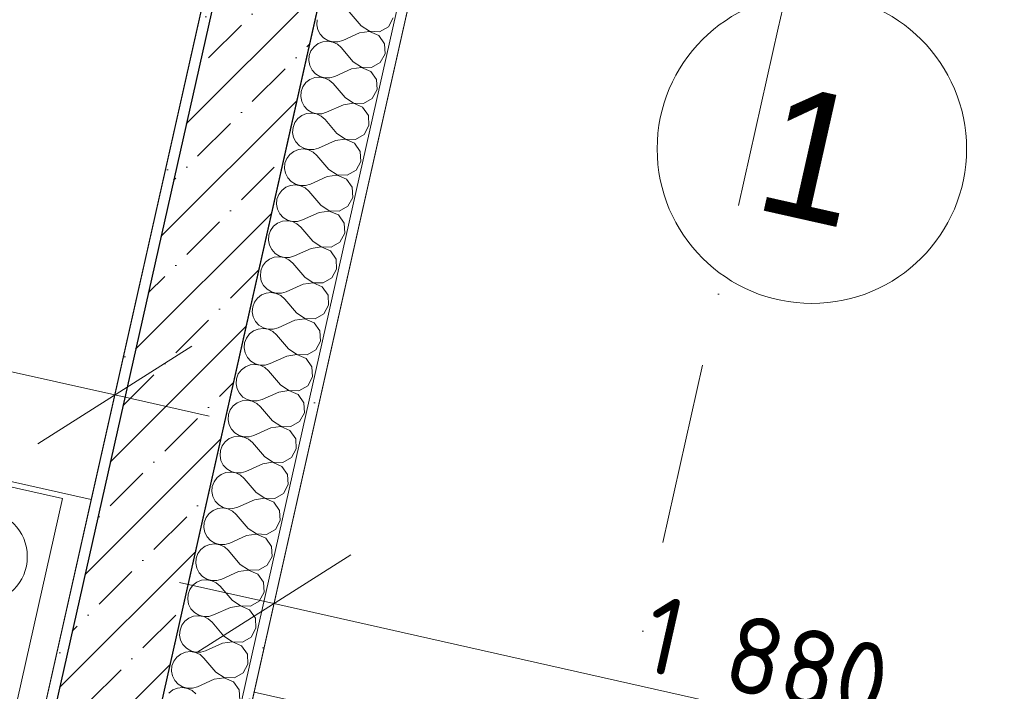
# Model space of a CAD drawing. Header units: millimetres. Extents: x -7145539 to 8272368, y 6117771 to 6337028.
# Tile 201 of 213: x -6866943 to -6865034, y 6148576 to 6149879. Entities that reach past the tile are written whole.
import ezdxf
from ezdxf.enums import TextEntityAlignment as Align

# ---------------------------------------------------------------- set-up
doc = ezdxf.new("R2010")
doc.units = ezdxf.units.MM
doc.header["$MEASUREMENT"] = 0
doc.linetypes.add('Штрихпунктирная', pattern=[670.277762, 352.777767, -176.388884, 0, -141.111112])
for name, color, linetype in [('S - квартира_помещение.АР', 7, 'Continuous'), ('S - МОП.АР', 7, 'Continuous'), ('АР-Мебель_Сантехника.АР', 7, 'Continuous'), ('АР-Стены_внутренние_пилоны.АР', 7, 'Continuous'), ('АР-Чертеж-Оси_Осевые размеры.АР', 7, 'Continuous'), ('АР-Чертеж-Размеры.АР', 7, 'Continuous')]:
    doc.layers.add(name, color=color, linetype=linetype)
for name, color, linetype, lineweight in [('АР-Мебель_Сантехника.АР_Ном._пера__101', 252, 'Continuous', 0), ('АР-Стены_внутренние_пилоны.АР_Ном._пера__1', 7, 'Continuous', 15), ('АР-Чертеж-Оси_Осевые размеры.АР_Ном._пера__120', 7, 'Continuous', 0), ('АР-Чертеж-Размеры.АР_Ном._пера__1', 7, 'Continuous', 0), ('Паспорта Зон Archicad_Ном._пера__1', 7, 'Continuous', 0)]:
    doc.layers.add(name, color=color, linetype=linetype, lineweight=lineweight)
doc.styles.add('РЎР“Р•РќР•Р\xa0Р\x98Р\xa0_РЎРўР\x98Р›Р¬_1', font='txt')
doc.styles.add('РЎР“Р•РќР•Р\xa0Р\x98Р\xa0_РЎРўР\x98Р›Р¬_2', font='GOTHIC.TTF')
doc.styles.add('РЎР“Р•РќР•Р\xa0Р\x98Р\xa0_РЎРўР\x98Р›Р¬_6', font='GOST_Common.ttf')
doc.dimstyles.new('СГЕНЕРИР_СТИЛЬ__5', dxfattribs={"dimtxt": 150, "dimasz": 237.5, "dimexe": 0.18, "dimexo": 0.0625, "dimgap": 0, "dimtad": 1, "dimdec": 0, "dimzin": 0, "dimdsep": 46, "dimtxsty": 'РЎР“Р•РќР•Р\xa0Р\x98Р\xa0_РЎРўР\x98Р›Р¬_6', "dimblk": 'ARROWHEAD_6', "dimblk1": 'ARROWHEAD_6', "dimblk2": 'ARROWHEAD_6', "dimcen": 0.09, "dimse1": 1, "dimse2": 1, "dimclrd": 7, "dimclre": 7, "dimclrt": 7, "dimazin": 0, "dimtfac": 1, "dimtdec": 4, "dimtmove": 0, "dimatfit": 3, "dimfxl": 1, "dimtolj": 1, "dimtzin": 0, "dimarcsym": 0})
pattern_1 = [(45, (-6256761.35, 6563027.8), (-111.369318, 111.369318), [0, -105, 0, -157.5]), (110, (-6256411.35, 6563027.8), (148.001588, 53.868173), [0, -77, 0, -133])]

# ---------------------------------------------------------------- blocks, each defined once
blk = doc.blocks.new('Лестница_1_62_1', base_point=(-6865407.2, 6149628.6))
at = {"layer": 'Паспорта Зон Archicad_Ном._пера__1', "color": 7, "linetype": 'Continuous', "lineweight": 0}
blk.add_circle((-6865407.2, 6149628.6), 300, dxfattribs=at)
at = {"layer": 'Паспорта Зон Archicad_Ном._пера__1', "color": 7, "lineweight": 0, "style": 'РЎР“Р•РќР•Р\xa0Р\x98Р\xa0_РЎРўР\x98Р›Р¬_1'}
blk.add_attdef('ROOM_NUMBER', text='', height=250, rotation=347.3411, dxfattribs=at).set_placement((-6865407.2, 6149615.8), align=Align.MIDDLE_CENTER)
blk = doc.blocks.new('Стена_213_1', base_point=(-6866372.1, 6150326.4))
at = {"layer": 'АР-Стены_внутренние_пилоны.АР', "linetype": 'Continuous', "lineweight": 0, "true_color": 0x000000}
h = blk.add_hatch(dxfattribs=at)
h.set_pattern_fill('ШТУКАТУРКА__ГИПС_01_0001', color=18, style=0, pattern_type=2)
h.set_pattern_definition(pattern_1)
h.paths.add_polyline_path([(-6866493.6, 6150333.2), (-6866939.6, 6148347.4), (-6866916.1, 6148360.8), (-6866474.1, 6150328.8)])
h = blk.add_hatch(dxfattribs=at)
h.set_pattern_fill('ЖЕЛЕЗОБЕТОН__PROJECT__0001', color=18, style=0, pattern_type=2)
h.set_pattern_definition([(45, (-6256761.35, 6562677.8), (-84.852814, 84.852814), []), (45, (-6256803.77, 6562720.22), (-84.852814, 84.852814), [90, -30, 0, -30])])
h.paths.add_polyline_path([(-6866474.1, 6150328.8), (-6866876.3, 6148538.2), (-6866681.1, 6148494.3), (-6866279, 6150285)])
at = {"layer": 'АР-Стены_внутренние_пилоны.АР_Ном._пера__1', "color": 7, "linetype": 'Continuous', "lineweight": 30}
blk.add_line((-6866474.1, 6150328.8), (-6866876.3, 6148538.2), dxfattribs=at)
at = {"layer": 'АР-Стены_внутренние_пилоны.АР_Ном._пера__1', "color": 7, "linetype": 'Continuous', "lineweight": 0, "flags": 128}
blk.add_lwpolyline([(-6866493.6, 6150333.2), (-6866939.6, 6148347.4)], dxfattribs=at)
at = {"layer": 'АР-Стены_внутренние_пилоны.АР_Ном._пера__1', "color": 7, "linetype": 'Continuous', "lineweight": 30, "flags": 128}
blk.add_lwpolyline([(-6866681.1, 6148494.3), (-6866279, 6150285)], dxfattribs=at)
blk = doc.blocks.new('Стандартный Маркер Сетки[134]_1', base_point=(-6865253.2, 6150838.4))
at = {"layer": 'АР-Чертеж-Оси_Осевые размеры.АР_Ном._пера__120', "color": 7, "linetype": 'Штрихпунктирная', "lineweight": 0}
for q in [(-6865253.2, 6150838.4), (-6870034.9, 6129548.3)]:
    blk.add_line((-6865472.3, 6149862.7), q, dxfattribs=at)
at = {"layer": 'АР-Чертеж-Оси_Осевые размеры.АР_Ном._пера__120', "color": 7, "lineweight": 0, "style": 'РЎР“Р•РќР•Р\xa0Р\x98Р\xa0_РЎРўР\x98Р›Р¬_2'}
blk.add_attdef('AC_MarkerText_1', text='', height=350, rotation=347.3417, dxfattribs=at).set_placement((-6870293.6, 6128265.8), align=Align.TOP_CENTER)
blk = doc.blocks.new('Плита Электрическая 23[141]_1', base_point=(-6867521.7, 6148493.8))
at = {"layer": 'АР-Мебель_Сантехника.АР_Ном._пера__101', "color": 252, "linetype": 'Continuous', "lineweight": 0, "flags": 128}
for points in [[(-6867521.7, 6148493.8), (-6867390.2, 6149079.2), (-6866804.8, 6148947.8), (-6866936.3, 6148362.4)], [(-6867521.7, 6148493.8), (-6867390.2, 6149079.2), (-6866804.8, 6148947.8), (-6866936.3, 6148362.4)], [(-6867465.9, 6148491.5), (-6867338.8, 6149057.4), (-6866860.7, 6148950.1), (-6866987.8, 6148384.2)]]:
    blk.add_lwpolyline(points, close=True, dxfattribs=at)
at = {"layer": 'АР-Мебель_Сантехника.АР_Ном._пера__101', "color": 252, "linetype": 'Continuous', "lineweight": 0}
for centre, radius in [((-6867237, 6148906.8), 72.5), ((-6867018.7, 6148836.9), 90), ((-6867286.6, 6148618.9), 105), ((-6867066.7, 6148535.6), 72.5)]:
    blk.add_circle(centre, radius, dxfattribs=at)
blk = doc.blocks.new('Стандартный Маркер Сетки[189]_1', base_point=(-6865253.2, 6150838.4))
at = {"layer": 'АР-Чертеж-Оси_Осевые размеры.АР_Ном._пера__120', "color": 7, "linetype": 'Штрихпунктирная', "lineweight": 0}
for q in [(-6865253.2, 6150838.4), (-6870034.9, 6129548.3)]:
    blk.add_line((-6865472.3, 6149862.7), q, dxfattribs=at)
at = {"layer": 'АР-Чертеж-Оси_Осевые размеры.АР_Ном._пера__120', "color": 7, "lineweight": 0, "style": 'РЎР“Р•РќР•Р\xa0Р\x98Р\xa0_РЎРўР\x98Р›Р¬_2'}
blk.add_attdef('AC_MarkerText_1', text='', height=350, rotation=347.3417, dxfattribs=at).set_placement((-6870293.6, 6128265.8), align=Align.TOP_CENTER)
blk = doc.blocks.new('*D1154', base_point=(-6256761.3, 6562677.8))
at = {"layer": 'АР-Чертеж-Размеры.АР_Ном._пера__1', "color": 7, "linetype": 'Continuous', "lineweight": 0, "transparency": 16777216}
for p, q in [((-6869835.7, 6149601.5), (-6869733, 6150058.9)), ((-6869635, 6149924.8), (-6869933.7, 6149735.6)), ((-6869967.3, 6149871.3), (-6869784.3, 6149830.2)), ((-6869784.3, 6149830.2), (-6866759.2, 6149150.8)), ((-6866810.6, 6148922.1), (-6866707.9, 6149379.4)), ((-6866908.6, 6149056.2), (-6866609.9, 6149245.3)), ((-6866759.2, 6149150.8), (-6866576.3, 6149109.7))]:
    blk.add_line(p, q, dxfattribs=at)
at = {"layer": 'АР-Чертеж-Размеры.АР_Ном._пера__1', "color": 7, "lineweight": 0, "transparency": 16777216, "insert": (-6868483.1, 6149568.7), "char_height": 150, "attachment_point": 7, "rotation": 347.3417, "style": 'РЎР“Р•РќР•Р\xa0Р\x98Р\xa0_РЎРўР\x98Р›Р¬_6'}
blk.add_mtext('\\A1;{\\pql;\\fGOST Common|b0|i0|c204|p0;\\W1.000000;3\xa0100}', dxfattribs=at)
blk = doc.blocks.new('ARROWHEAD_6')
at = {"color": 0, "linetype": 'Continuous', "lineweight": 0}
for p, q in [((-0.5, -0.5), (0.5, 0.5)), ((0, 0), (-1, 0))]:
    blk.add_line(p, q, dxfattribs=at)
blk = doc.blocks.new('*D1186', base_point=(-6256761.3, 6562677.8))
at = {"layer": 'АР-Чертеж-Размеры.АР_Ном._пера__1', "color": 7, "linetype": 'Continuous', "lineweight": 0, "transparency": 16777216}
for p, q in [((-6866399.1, 6148974.5), (-6866501.8, 6148517.1)), ((-6866301.1, 6148840.4), (-6866599.8, 6148651.2)), ((-6866450.4, 6148745.8), (-6866633.4, 6148786.9)), ((-6864616.1, 6148333.8), (-6866450.4, 6148745.8)), ((-6864564.7, 6148562.5), (-6864667.4, 6148105.1)), ((-6864765.4, 6148239.2), (-6864466.7, 6148428.4)), ((-6861981.7, 6147742.1), (-6864616.1, 6148333.8))]:
    blk.add_line(p, q, dxfattribs=at)
at = {"layer": 'АР-Чертеж-Размеры.АР_Ном._пера__1', "color": 7, "lineweight": 0, "transparency": 16777216, "insert": (-6865744.5, 6148618), "char_height": 150, "attachment_point": 7, "rotation": 347.3411, "style": 'РЎР“Р•РќР•Р\xa0Р\x98Р\xa0_РЎРўР\x98Р›Р¬_6'}
blk.add_mtext('\\A1;{\\pql;\\fGOST Common|b0|i0|c204|p0;\\W1.000000;1\xa0880}', dxfattribs=at)
blk = doc.blocks.new('*X1327', base_point=(-6256761.3, 6562677.8))
at = {"layer": 'АР-Стены_внутренние_пилоны.АР_Ном._пера__1', "color": 7, "linetype": 'Continuous', "lineweight": 0}
for p, q in [((-6866281.2, 6149867.5), (-6866304.4, 6149894.7)), ((-6866366.4, 6149879.3), (-6866367.2, 6149869.5)), ((-6866228.5, 6149865.7), (-6866219.2, 6149882.9)), ((-6866367.2, 6149869.5), (-6866365.3, 6149859.8)), ((-6866365.3, 6149859.8), (-6866360.8, 6149851)), ((-6866284.3, 6149853.6), (-6866316.9, 6149838.9)), ((-6866265, 6149856.4), (-6866284.3, 6149853.6)), ((-6866281.2, 6149867.5), (-6866265, 6149856.7)), ((-6866265, 6149856.7), (-6866245.4, 6149856)), ((-6866247.1, 6149848.7), (-6866265, 6149856.4)), ((-6866245.4, 6149856), (-6866228.5, 6149865.7)), ((-6866355.8, 6149836.5), (-6866364.9, 6149832.8)), ((-6866360.8, 6149851), (-6866354.1, 6149843.8)), ((-6866346, 6149837.5), (-6866355.8, 6149836.5)), ((-6866354.1, 6149843.8), (-6866345.7, 6149838.7)), ((-6866336.3, 6149835.8), (-6866346, 6149837.5)), ((-6866345.7, 6149838.7), (-6866336.2, 6149836.1)), ((-6866327.4, 6149831.5), (-6866336.3, 6149835.8)), ((-6866336.2, 6149836.1), (-6866326.4, 6149836.2)), ((-6866326.4, 6149836.2), (-6866316.9, 6149838.9)), ((-6866235.9, 6149832.7), (-6866247.1, 6149848.7)), ((-6866378.6, 6149818.8), (-6866382, 6149809.6)), ((-6866372.7, 6149826.8), (-6866378.6, 6149818.8)), ((-6866364.9, 6149832.8), (-6866372.7, 6149826.8)), ((-6866320, 6149825), (-6866327.4, 6149831.5)), ((-6866296.9, 6149797.8), (-6866320, 6149825)), ((-6866234.8, 6149813.2), (-6866235.9, 6149832.7)), ((-6866382, 6149809.6), (-6866382.9, 6149799.8)), ((-6866382.9, 6149799.8), (-6866381, 6149790.1)), ((-6866296.9, 6149797.8), (-6866280.6, 6149787)), ((-6866261.1, 6149786.3), (-6866244.2, 6149796)), ((-6866244.2, 6149796), (-6866234.8, 6149813.2)), ((-6866381, 6149790.1), (-6866376.5, 6149781.4)), ((-6866376.5, 6149781.4), (-6866369.8, 6149774.1)), ((-6866300, 6149783.9), (-6866332.6, 6149769.2)), ((-6866280.7, 6149786.7), (-6866300, 6149783.9)), ((-6866262.8, 6149779), (-6866280.7, 6149786.7)), ((-6866280.6, 6149787), (-6866261.1, 6149786.3)), ((-6866251.6, 6149763), (-6866262.8, 6149779)), ((-6866380.6, 6149763.1), (-6866388.4, 6149757.1)), ((-6866371.4, 6149766.8), (-6866380.6, 6149763.1)), ((-6866361.6, 6149767.8), (-6866371.4, 6149766.8)), ((-6866369.8, 6149774.1), (-6866361.4, 6149769)), ((-6866351.9, 6149766.1), (-6866361.6, 6149767.8)), ((-6866361.4, 6149769), (-6866351.9, 6149766.4)), ((-6866351.9, 6149766.4), (-6866342, 6149766.5)), ((-6866343.1, 6149761.8), (-6866351.9, 6149766.1)), ((-6866335.7, 6149755.3), (-6866343.1, 6149761.8)), ((-6866342, 6149766.5), (-6866332.6, 6149769.2)), ((-6866250.5, 6149743.5), (-6866251.6, 6149763)), ((-6866397.7, 6149739.9), (-6866398.5, 6149730.1)), ((-6866394.2, 6149749.2), (-6866397.7, 6149739.9)), ((-6866388.4, 6149757.1), (-6866394.2, 6149749.2)), ((-6866312.5, 6149728.1), (-6866335.7, 6149755.3)), ((-6866259.8, 6149726.3), (-6866250.5, 6149743.5)), ((-6866398.5, 6149730.1), (-6866396.6, 6149720.4)), ((-6866396.6, 6149720.4), (-6866392.1, 6149711.7)), ((-6866312.5, 6149728.1), (-6866296.3, 6149717.3)), ((-6866276.8, 6149716.6), (-6866259.8, 6149726.3)), ((-6866392.1, 6149711.7), (-6866385.4, 6149704.4)), ((-6866385.4, 6149704.4), (-6866377, 6149699.3)), ((-6866315.6, 6149714.2), (-6866348.2, 6149699.5)), ((-6866296.3, 6149717), (-6866315.6, 6149714.2)), ((-6866296.3, 6149717.3), (-6866276.8, 6149716.6)), ((-6866278.4, 6149709.3), (-6866296.3, 6149717)), ((-6866267.2, 6149693.3), (-6866278.4, 6149709.3)), ((-6866404, 6149687.4), (-6866409.9, 6149679.5)), ((-6866396.2, 6149693.4), (-6866404, 6149687.4)), ((-6866387.1, 6149697.1), (-6866396.2, 6149693.4)), ((-6866377.3, 6149698.1), (-6866387.1, 6149697.1)), ((-6866367.6, 6149696.4), (-6866377.3, 6149698.1)), ((-6866377, 6149699.3), (-6866367.5, 6149696.7)), ((-6866358.7, 6149692.1), (-6866367.6, 6149696.4)), ((-6866367.5, 6149696.7), (-6866357.7, 6149696.8)), ((-6866351.3, 6149685.6), (-6866358.7, 6149692.1)), ((-6866357.7, 6149696.8), (-6866348.2, 6149699.5)), ((-6866328.2, 6149658.4), (-6866351.3, 6149685.6)), ((-6866266.1, 6149673.8), (-6866267.2, 6149693.3)), ((-6866413.4, 6149670.2), (-6866414.2, 6149660.4)), ((-6866409.9, 6149679.5), (-6866413.4, 6149670.2)), ((-6866275.5, 6149656.6), (-6866266.1, 6149673.8)), ((-6866414.2, 6149660.4), (-6866412.3, 6149650.8)), ((-6866412.3, 6149650.8), (-6866407.8, 6149642)), ((-6866331.3, 6149644.5), (-6866363.9, 6149629.8)), ((-6866312, 6149647.3), (-6866331.3, 6149644.5)), ((-6866328.2, 6149658.4), (-6866311.9, 6149647.6)), ((-6866294.1, 6149639.6), (-6866312, 6149647.3)), ((-6866311.9, 6149647.6), (-6866292.4, 6149646.9)), ((-6866292.4, 6149646.9), (-6866275.5, 6149656.6)), ((-6866411.9, 6149623.7), (-6866419.7, 6149617.7)), ((-6866402.7, 6149627.4), (-6866411.9, 6149623.7)), ((-6866407.8, 6149642), (-6866401.1, 6149634.7)), ((-6866392.9, 6149628.4), (-6866402.7, 6149627.4)), ((-6866401.1, 6149634.7), (-6866392.7, 6149629.6)), ((-6866383.2, 6149626.7), (-6866392.9, 6149628.4)), ((-6866392.7, 6149629.6), (-6866383.2, 6149627)), ((-6866383.2, 6149627), (-6866373.3, 6149627.1)), ((-6866374.4, 6149622.4), (-6866383.2, 6149626.7)), ((-6866373.3, 6149627.1), (-6866363.9, 6149629.8)), ((-6866282.9, 6149623.6), (-6866294.1, 6149639.6)), ((-6866425.5, 6149609.8), (-6866429, 6149600.5)), ((-6866419.7, 6149617.7), (-6866425.5, 6149609.8)), ((-6866367, 6149615.9), (-6866374.4, 6149622.4)), ((-6866343.8, 6149588.7), (-6866367, 6149615.9)), ((-6866281.8, 6149604.1), (-6866282.9, 6149623.6)), ((-6866429, 6149600.5), (-6866429.8, 6149590.7)), ((-6866429.8, 6149590.7), (-6866427.9, 6149581.1)), ((-6866343.8, 6149588.7), (-6866327.6, 6149577.9)), ((-6866308.1, 6149577.2), (-6866291.1, 6149586.9)), ((-6866291.1, 6149586.9), (-6866281.8, 6149604.1)), ((-6866427.9, 6149581.1), (-6866423.4, 6149572.3)), ((-6866423.4, 6149572.3), (-6866416.7, 6149565.1)), ((-6866346.9, 6149574.8), (-6866379.5, 6149560.1)), ((-6866327.6, 6149577.6), (-6866346.9, 6149574.8)), ((-6866327.6, 6149577.9), (-6866308.1, 6149577.2)), ((-6866309.7, 6149569.9), (-6866327.6, 6149577.6)), ((-6866298.5, 6149553.9), (-6866309.7, 6149569.9)), ((-6866435.3, 6149548), (-6866441.2, 6149540.1)), ((-6866427.5, 6149554), (-6866435.3, 6149548)), ((-6866418.4, 6149557.7), (-6866427.5, 6149554)), ((-6866408.6, 6149558.7), (-6866418.4, 6149557.7)), ((-6866416.7, 6149565.1), (-6866408.3, 6149559.9)), ((-6866398.9, 6149557), (-6866408.6, 6149558.7)), ((-6866408.3, 6149559.9), (-6866398.8, 6149557.3)), ((-6866390, 6149552.8), (-6866398.9, 6149557)), ((-6866398.8, 6149557.3), (-6866389, 6149557.4)), ((-6866382.6, 6149546.2), (-6866390, 6149552.8)), ((-6866389, 6149557.4), (-6866379.5, 6149560.1)), ((-6866297.5, 6149534.4), (-6866298.5, 6149553.9)), ((-6866444.7, 6149530.9), (-6866445.5, 6149521)), ((-6866441.2, 6149540.1), (-6866444.7, 6149530.9)), ((-6866359.5, 6149519), (-6866382.6, 6149546.2)), ((-6866306.8, 6149517.2), (-6866297.5, 6149534.4)), ((-6866445.5, 6149521), (-6866443.6, 6149511.4)), ((-6866443.6, 6149511.4), (-6866439.1, 6149502.6)), ((-6866359.5, 6149519), (-6866343.2, 6149508.2)), ((-6866323.7, 6149507.6), (-6866306.8, 6149517.2)), ((-6866439.1, 6149502.6), (-6866432.4, 6149495.4)), ((-6866432.4, 6149495.4), (-6866424, 6149490.2)), ((-6866424, 6149490.2), (-6866414.5, 6149487.6)), ((-6866404.6, 6149487.7), (-6866395.2, 6149490.5)), ((-6866362.6, 6149505.1), (-6866395.2, 6149490.5)), ((-6866343.3, 6149507.9), (-6866362.6, 6149505.1)), ((-6866325.4, 6149500.2), (-6866343.3, 6149507.9)), ((-6866343.2, 6149508.2), (-6866323.7, 6149507.6)), ((-6866314.2, 6149484.2), (-6866325.4, 6149500.2)), ((-6866451, 6149478.3), (-6866456.8, 6149470.4)), ((-6866443.2, 6149484.3), (-6866451, 6149478.3)), ((-6866434.1, 6149488), (-6866443.2, 6149484.3)), ((-6866424.3, 6149489), (-6866434.1, 6149488)), ((-6866414.5, 6149487.3), (-6866424.3, 6149489)), ((-6866414.5, 6149487.6), (-6866404.6, 6149487.7)), ((-6866405.7, 6149483.1), (-6866414.5, 6149487.3)), ((-6866398.3, 6149476.5), (-6866405.7, 6149483.1)), ((-6866375.1, 6149449.3), (-6866398.3, 6149476.5)), ((-6866313.1, 6149464.7), (-6866314.2, 6149484.2)), ((-6866460.3, 6149461.2), (-6866461.1, 6149451.3)), ((-6866456.8, 6149470.4), (-6866460.3, 6149461.2)), ((-6866322.4, 6149447.6), (-6866313.1, 6149464.7)), ((-6866461.1, 6149451.3), (-6866459.2, 6149441.7)), ((-6866459.2, 6149441.7), (-6866454.8, 6149432.9)), ((-6866454.8, 6149432.9), (-6866448.1, 6149425.7)), ((-6866378.2, 6149435.4), (-6866410.8, 6149420.8)), ((-6866358.9, 6149438.2), (-6866378.2, 6149435.4)), ((-6866375.1, 6149449.3), (-6866358.9, 6149438.5)), ((-6866358.9, 6149438.5), (-6866339.4, 6149437.9)), ((-6866341, 6149430.5), (-6866358.9, 6149438.2)), ((-6866339.4, 6149437.9), (-6866322.4, 6149447.6)), ((-6866458.9, 6149414.6), (-6866466.6, 6149408.6)), ((-6866449.7, 6149418.3), (-6866458.9, 6149414.6)), ((-6866439.9, 6149419.3), (-6866449.7, 6149418.3)), ((-6866448.1, 6149425.7), (-6866439.6, 6149420.5)), ((-6866430.2, 6149417.6), (-6866439.9, 6149419.3)), ((-6866439.6, 6149420.5), (-6866430.1, 6149417.9)), ((-6866421.3, 6149413.4), (-6866430.2, 6149417.6)), ((-6866430.1, 6149417.9), (-6866420.3, 6149418)), ((-6866420.3, 6149418), (-6866410.8, 6149420.8)), ((-6866329.8, 6149414.5), (-6866341, 6149430.5)), ((-6866328.8, 6149395), (-6866329.8, 6149414.5)), ((-6866472.5, 6149400.7), (-6866476, 6149391.5)), ((-6866466.6, 6149408.6), (-6866472.5, 6149400.7)), ((-6866414, 6149406.8), (-6866421.3, 6149413.4)), ((-6866390.8, 6149379.7), (-6866414, 6149406.8)), ((-6866338.1, 6149377.9), (-6866328.8, 6149395)), ((-6866476, 6149391.5), (-6866476.8, 6149381.6)), ((-6866476.8, 6149381.6), (-6866474.9, 6149372)), ((-6866390.8, 6149379.7), (-6866374.5, 6149368.8)), ((-6866355, 6149368.2), (-6866338.1, 6149377.9)), ((-6866474.9, 6149372), (-6866470.4, 6149363.2)), ((-6866470.4, 6149363.2), (-6866463.7, 6149356)), ((-6866393.9, 6149365.7), (-6866426.5, 6149351.1)), ((-6866374.6, 6149368.6), (-6866393.9, 6149365.7)), ((-6866356.7, 6149360.8), (-6866374.6, 6149368.6)), ((-6866374.5, 6149368.8), (-6866355, 6149368.2)), ((-6866345.5, 6149344.8), (-6866356.7, 6149360.8)), ((-6866482.3, 6149338.9), (-6866488.2, 6149331)), ((-6866474.5, 6149345), (-6866482.3, 6149338.9)), ((-6866465.4, 6149348.6), (-6866474.5, 6149345)), ((-6866455.6, 6149349.6), (-6866465.4, 6149348.6)), ((-6866463.7, 6149356), (-6866455.3, 6149350.9)), ((-6866445.9, 6149348), (-6866455.6, 6149349.6)), ((-6866455.3, 6149350.9), (-6866445.8, 6149348.2)), ((-6866437, 6149343.7), (-6866445.9, 6149348)), ((-6866445.8, 6149348.2), (-6866435.9, 6149348.3)), ((-6866429.6, 6149337.1), (-6866437, 6149343.7)), ((-6866435.9, 6149348.3), (-6866426.5, 6149351.1)), ((-6866344.4, 6149325.3), (-6866345.5, 6149344.8)), ((-6866491.6, 6149321.8), (-6866492.4, 6149312)), ((-6866488.2, 6149331), (-6866491.6, 6149321.8)), ((-6866406.4, 6149310), (-6866429.6, 6149337.1)), ((-6866353.7, 6149308.2), (-6866344.4, 6149325.3)), ((-6866492.4, 6149312), (-6866490.5, 6149302.3)), ((-6866490.5, 6149302.3), (-6866486.1, 6149293.5)), ((-6866406.4, 6149310), (-6866390.2, 6149299.1)), ((-6866390.2, 6149299.1), (-6866370.7, 6149298.5)), ((-6866370.7, 6149298.5), (-6866353.7, 6149308.2)), ((-6866486.1, 6149293.5), (-6866479.4, 6149286.3)), ((-6866471.2, 6149280), (-6866481, 6149278.9)), ((-6866479.4, 6149286.3), (-6866470.9, 6149281.2)), ((-6866461.5, 6149278.3), (-6866471.2, 6149280)), ((-6866470.9, 6149281.2), (-6866461.4, 6149278.5)), ((-6866451.6, 6149278.6), (-6866442.1, 6149281.4)), ((-6866409.6, 6149296), (-6866442.1, 6149281.4)), ((-6866390.2, 6149298.9), (-6866409.6, 6149296)), ((-6866372.3, 6149291.1), (-6866390.2, 6149298.9)), ((-6866361.2, 6149275.1), (-6866372.3, 6149291.1)), ((-6866503.8, 6149261.3), (-6866507.3, 6149252.1)), ((-6866498, 6149269.2), (-6866503.8, 6149261.3)), ((-6866490.2, 6149275.3), (-6866498, 6149269.2)), ((-6866481, 6149278.9), (-6866490.2, 6149275.3)), ((-6866452.6, 6149274), (-6866461.5, 6149278.3)), ((-6866461.4, 6149278.5), (-6866451.6, 6149278.6)), ((-6866445.3, 6149267.4), (-6866452.6, 6149274)), ((-6866422.1, 6149240.3), (-6866445.3, 6149267.4)), ((-6866360.1, 6149255.6), (-6866361.2, 6149275.1)), ((-6866507.3, 6149252.1), (-6866508.1, 6149242.3)), ((-6866508.1, 6149242.3), (-6866506.2, 6149232.6)), ((-6866369.4, 6149238.5), (-6866360.1, 6149255.6)), ((-6866506.2, 6149232.6), (-6866501.7, 6149223.8)), ((-6866501.7, 6149223.8), (-6866495, 6149216.6)), ((-6866425.2, 6149226.3), (-6866457.8, 6149211.7)), ((-6866405.9, 6149229.2), (-6866425.2, 6149226.3)), ((-6866422.1, 6149240.3), (-6866405.8, 6149229.4)), ((-6866388, 6149221.4), (-6866405.9, 6149229.2)), ((-6866405.8, 6149229.4), (-6866386.3, 6149228.8)), ((-6866386.3, 6149228.8), (-6866369.4, 6149238.5)), ((-6866505.8, 6149205.6), (-6866513.6, 6149199.5)), ((-6866496.7, 6149209.2), (-6866505.8, 6149205.6)), ((-6866486.9, 6149210.3), (-6866496.7, 6149209.2)), ((-6866495, 6149216.6), (-6866486.6, 6149211.5)), ((-6866477.2, 6149208.6), (-6866486.9, 6149210.3)), ((-6866486.6, 6149211.5), (-6866477.1, 6149208.9)), ((-6866468.3, 6149204.3), (-6866477.2, 6149208.6)), ((-6866477.1, 6149208.9), (-6866467.2, 6149208.9)), ((-6866460.9, 6149197.7), (-6866468.3, 6149204.3)), ((-6866467.2, 6149208.9), (-6866457.8, 6149211.7)), ((-6866376.8, 6149205.4), (-6866388, 6149221.4)), ((-6866375.7, 6149185.9), (-6866376.8, 6149205.4)), ((-6866519.5, 6149191.6), (-6866522.9, 6149182.4)), ((-6866513.6, 6149199.5), (-6866519.5, 6149191.6)), ((-6866437.7, 6149170.6), (-6866460.9, 6149197.7)), ((-6866385, 6149168.8), (-6866375.7, 6149185.9)), ((-6866522.9, 6149182.4), (-6866523.7, 6149172.6)), ((-6866523.7, 6149172.6), (-6866521.8, 6149162.9)), ((-6866437.7, 6149170.6), (-6866421.5, 6149159.8)), ((-6866402, 6149159.1), (-6866385, 6149168.8)), ((-6866521.8, 6149162.9), (-6866517.4, 6149154.1)), ((-6866517.4, 6149154.1), (-6866510.7, 6149146.9)), ((-6866510.7, 6149146.9), (-6866502.2, 6149141.8)), ((-6866440.9, 6149156.6), (-6866473.4, 6149142)), ((-6866421.6, 6149159.5), (-6866440.9, 6149156.6)), ((-6866403.6, 6149151.7), (-6866421.6, 6149159.5)), ((-6866421.5, 6149159.8), (-6866402, 6149159.1)), ((-6866392.5, 6149135.7), (-6866403.6, 6149151.7)), ((-6866529.3, 6149129.9), (-6866535.1, 6149121.9)), ((-6866521.5, 6149135.9), (-6866529.3, 6149129.9)), ((-6866512.3, 6149139.5), (-6866521.5, 6149135.9)), ((-6866502.5, 6149140.6), (-6866512.3, 6149139.5)), ((-6866492.8, 6149138.9), (-6866502.5, 6149140.6)), ((-6866502.2, 6149141.8), (-6866492.7, 6149139.2)), ((-6866483.9, 6149134.6), (-6866492.8, 6149138.9)), ((-6866492.7, 6149139.2), (-6866482.9, 6149139.2)), ((-6866476.6, 6149128.1), (-6866483.9, 6149134.6)), ((-6866482.9, 6149139.2), (-6866473.4, 6149142)), ((-6866453.4, 6149100.9), (-6866476.6, 6149128.1)), ((-6866391.4, 6149116.2), (-6866392.5, 6149135.7)), ((-6866538.6, 6149112.7), (-6866539.4, 6149102.9)), ((-6866535.1, 6149121.9), (-6866538.6, 6149112.7)), ((-6866400.7, 6149099.1), (-6866391.4, 6149116.2)), ((-6866539.4, 6149102.9), (-6866537.5, 6149093.2)), ((-6866537.5, 6149093.2), (-6866533, 6149084.4)), ((-6866437.2, 6149089.8), (-6866456.5, 6149086.9)), ((-6866453.4, 6149100.9), (-6866437.1, 6149090.1)), ((-6866419.3, 6149082), (-6866437.2, 6149089.8)), ((-6866437.1, 6149090.1), (-6866417.6, 6149089.4)), ((-6866417.6, 6149089.4), (-6866400.7, 6149099.1)), ((-6866533, 6149084.4), (-6866526.3, 6149077.2)), ((-6866518.2, 6149070.9), (-6866528, 6149069.8)), ((-6866526.3, 6149077.2), (-6866517.9, 6149072.1)), ((-6866508.5, 6149069.2), (-6866518.2, 6149070.9)), ((-6866517.9, 6149072.1), (-6866508.4, 6149069.5)), ((-6866498.5, 6149069.5), (-6866489.1, 6149072.3)), ((-6866456.5, 6149086.9), (-6866489.1, 6149072.3)), ((-6866408.1, 6149066), (-6866419.3, 6149082)), ((-6866550.8, 6149052.2), (-6866554.2, 6149043)), ((-6866544.9, 6149060.2), (-6866550.8, 6149052.2)), ((-6866537.1, 6149066.2), (-6866544.9, 6149060.2)), ((-6866528, 6149069.8), (-6866537.1, 6149066.2)), ((-6866499.6, 6149064.9), (-6866508.5, 6149069.2)), ((-6866508.4, 6149069.5), (-6866498.5, 6149069.5)), ((-6866492.2, 6149058.4), (-6866499.6, 6149064.9)), ((-6866469, 6149031.2), (-6866492.2, 6149058.4)), ((-6866407, 6149046.5), (-6866408.1, 6149066)), ((-6866554.2, 6149043), (-6866555, 6149033.2)), ((-6866555, 6149033.2), (-6866553.1, 6149023.5)), ((-6866416.3, 6149029.4), (-6866407, 6149046.5)), ((-6866553.1, 6149023.5), (-6866548.7, 6149014.7)), ((-6866548.7, 6149014.7), (-6866542, 6149007.5)), ((-6866472.2, 6149017.3), (-6866504.7, 6149002.6)), ((-6866452.9, 6149020.1), (-6866472.2, 6149017.3)), ((-6866469, 6149031.2), (-6866452.8, 6149020.4)), ((-6866434.9, 6149012.3), (-6866452.9, 6149020.1)), ((-6866452.8, 6149020.4), (-6866433.3, 6149019.7)), ((-6866433.3, 6149019.7), (-6866416.3, 6149029.4)), ((-6866552.8, 6148996.5), (-6866560.6, 6148990.5)), ((-6866543.6, 6149000.2), (-6866552.8, 6148996.5)), ((-6866533.8, 6149001.2), (-6866543.6, 6149000.2)), ((-6866542, 6149007.5), (-6866533.6, 6149002.4)), ((-6866524.1, 6148999.5), (-6866533.8, 6149001.2)), ((-6866533.6, 6149002.4), (-6866524.1, 6148999.8)), ((-6866524.1, 6148999.8), (-6866514.2, 6148999.8)), ((-6866515.2, 6148995.2), (-6866524.1, 6148999.5)), ((-6866507.9, 6148988.7), (-6866515.2, 6148995.2)), ((-6866514.2, 6148999.8), (-6866504.7, 6149002.6)), ((-6866423.8, 6148996.3), (-6866434.9, 6149012.3)), ((-6866422.7, 6148976.9), (-6866423.8, 6148996.3)), ((-6866566.4, 6148982.5), (-6866569.9, 6148973.3)), ((-6866560.6, 6148990.5), (-6866566.4, 6148982.5)), ((-6866484.7, 6148961.5), (-6866507.9, 6148988.7)), ((-6866432, 6148959.7), (-6866422.7, 6148976.9)), ((-6866569.9, 6148973.3), (-6866570.7, 6148963.5)), ((-6866570.7, 6148963.5), (-6866568.8, 6148953.8)), ((-6866484.7, 6148961.5), (-6866468.4, 6148950.7)), ((-6866448.9, 6148950), (-6866432, 6148959.7)), ((-6866568.8, 6148953.8), (-6866564.3, 6148945)), ((-6866564.3, 6148945), (-6866557.6, 6148937.8)), ((-6866557.6, 6148937.8), (-6866549.2, 6148932.7)), ((-6866487.8, 6148947.6), (-6866520.4, 6148932.9)), ((-6866468.5, 6148950.4), (-6866487.8, 6148947.6)), ((-6866450.6, 6148942.7), (-6866468.5, 6148950.4)), ((-6866468.4, 6148950.7), (-6866448.9, 6148950)), ((-6866439.4, 6148926.7), (-6866450.6, 6148942.7)), ((-6866576.2, 6148920.8), (-6866582.1, 6148912.8)), ((-6866568.4, 6148926.8), (-6866576.2, 6148920.8)), ((-6866559.3, 6148930.5), (-6866568.4, 6148926.8)), ((-6866549.5, 6148931.5), (-6866559.3, 6148930.5)), ((-6866539.8, 6148929.8), (-6866549.5, 6148931.5)), ((-6866549.2, 6148932.7), (-6866539.7, 6148930.1)), ((-6866530.9, 6148925.5), (-6866539.8, 6148929.8)), ((-6866539.7, 6148930.1), (-6866529.9, 6148930.2)), ((-6866523.5, 6148919), (-6866530.9, 6148925.5)), ((-6866529.9, 6148930.2), (-6866520.4, 6148932.9)), ((-6866500.3, 6148891.8), (-6866523.5, 6148919)), ((-6866438.3, 6148907.2), (-6866439.4, 6148926.7)), ((-6866585.5, 6148903.6), (-6866586.4, 6148893.8)), ((-6866582.1, 6148912.8), (-6866585.5, 6148903.6)), ((-6866447.6, 6148890), (-6866438.3, 6148907.2)), ((-6866586.4, 6148893.8), (-6866584.5, 6148884.1)), ((-6866584.5, 6148884.1), (-6866580, 6148875.4)), ((-6866484.2, 6148880.7), (-6866503.5, 6148877.9)), ((-6866500.3, 6148891.8), (-6866484.1, 6148881)), ((-6866466.2, 6148873), (-6866484.2, 6148880.7)), ((-6866484.1, 6148881), (-6866464.6, 6148880.3)), ((-6866464.6, 6148880.3), (-6866447.6, 6148890)), ((-6866574.9, 6148860.8), (-6866584.1, 6148857.1)), ((-6866580, 6148875.4), (-6866573.3, 6148868.1)), ((-6866565.1, 6148861.8), (-6866574.9, 6148860.8)), ((-6866573.3, 6148868.1), (-6866564.9, 6148863)), ((-6866555.4, 6148860.1), (-6866565.1, 6148861.8)), ((-6866564.9, 6148863), (-6866555.4, 6148860.4)), ((-6866555.4, 6148860.4), (-6866545.5, 6148860.5)), ((-6866546.5, 6148855.8), (-6866555.4, 6148860.1)), ((-6866545.5, 6148860.5), (-6866536, 6148863.2)), ((-6866503.5, 6148877.9), (-6866536, 6148863.2)), ((-6866455.1, 6148857), (-6866466.2, 6148873)), ((-6866597.7, 6148843.2), (-6866601.2, 6148833.9)), ((-6866591.9, 6148851.1), (-6866597.7, 6148843.2)), ((-6866584.1, 6148857.1), (-6866591.9, 6148851.1)), ((-6866539.2, 6148849.3), (-6866546.5, 6148855.8)), ((-6866516, 6148822.1), (-6866539.2, 6148849.3)), ((-6866454, 6148837.5), (-6866455.1, 6148857)), ((-6866601.2, 6148833.9), (-6866602, 6148824.1)), ((-6866602, 6148824.1), (-6866600.1, 6148814.4)), ((-6866516, 6148822.1), (-6866499.8, 6148811.3)), ((-6866463.3, 6148820.3), (-6866454, 6148837.5)), ((-6866600.1, 6148814.4), (-6866595.6, 6148805.7)), ((-6866595.6, 6148805.7), (-6866588.9, 6148798.4)), ((-6866519.1, 6148808.2), (-6866551.7, 6148793.5)), ((-6866499.8, 6148811), (-6866519.1, 6148808.2)), ((-6866499.8, 6148811.3), (-6866480.2, 6148810.6)), ((-6866481.9, 6148803.3), (-6866499.8, 6148811)), ((-6866470.7, 6148787.3), (-6866481.9, 6148803.3)), ((-6866480.2, 6148810.6), (-6866463.3, 6148820.3)), ((-6866599.7, 6148787.4), (-6866607.5, 6148781.4)), ((-6866590.6, 6148791.1), (-6866599.7, 6148787.4)), ((-6866580.8, 6148792.1), (-6866590.6, 6148791.1)), ((-6866588.9, 6148798.4), (-6866580.5, 6148793.3)), ((-6866571.1, 6148790.4), (-6866580.8, 6148792.1)), ((-6866580.5, 6148793.3), (-6866571, 6148790.7)), ((-6866562.2, 6148786.1), (-6866571.1, 6148790.4)), ((-6866571, 6148790.7), (-6866561.2, 6148790.8)), ((-6866554.8, 6148779.6), (-6866562.2, 6148786.1)), ((-6866561.2, 6148790.8), (-6866551.7, 6148793.5)), ((-6866469.6, 6148767.8), (-6866470.7, 6148787.3)), ((-6866613.4, 6148773.5), (-6866616.8, 6148764.2)), ((-6866607.5, 6148781.4), (-6866613.4, 6148773.5)), ((-6866531.7, 6148752.4), (-6866554.8, 6148779.6)), ((-6866479, 6148750.6), (-6866469.6, 6148767.8)), ((-6866616.8, 6148764.2), (-6866617.7, 6148754.4)), ((-6866617.7, 6148754.4), (-6866615.8, 6148744.8)), ((-6866531.7, 6148752.4), (-6866515.4, 6148741.6)), ((-6866495.9, 6148740.9), (-6866479, 6148750.6)), ((-6866615.8, 6148744.8), (-6866611.3, 6148736)), ((-6866611.3, 6148736), (-6866604.6, 6148728.7)), ((-6866604.6, 6148728.7), (-6866596.2, 6148723.6)), ((-6866534.8, 6148738.5), (-6866567.4, 6148723.8)), ((-6866515.5, 6148741.3), (-6866534.8, 6148738.5)), ((-6866497.6, 6148733.6), (-6866515.5, 6148741.3)), ((-6866515.4, 6148741.6), (-6866495.9, 6148740.9)), ((-6866486.4, 6148717.6), (-6866497.6, 6148733.6)), ((-6866623.2, 6148711.7), (-6866629, 6148703.8)), ((-6866615.4, 6148717.7), (-6866623.2, 6148711.7)), ((-6866606.2, 6148721.4), (-6866615.4, 6148717.7)), ((-6866596.4, 6148722.4), (-6866606.2, 6148721.4)), ((-6866586.7, 6148720.7), (-6866596.4, 6148722.4)), ((-6866596.2, 6148723.6), (-6866586.7, 6148721)), ((-6866586.7, 6148721), (-6866576.8, 6148721.1)), ((-6866577.9, 6148716.4), (-6866586.7, 6148720.7)), ((-6866570.5, 6148709.9), (-6866577.9, 6148716.4)), ((-6866576.8, 6148721.1), (-6866567.4, 6148723.8)), ((-6866547.3, 6148682.7), (-6866570.5, 6148709.9)), ((-6866485.3, 6148698.1), (-6866486.4, 6148717.6)), ((-6866632.5, 6148694.5), (-6866633.3, 6148684.7)), ((-6866629, 6148703.8), (-6866632.5, 6148694.5)), ((-6866494.6, 6148680.9), (-6866485.3, 6148698.1)), ((-6866633.3, 6148684.7), (-6866631.4, 6148675.1)), ((-6866631.4, 6148675.1), (-6866626.9, 6148666.3)), ((-6866531.1, 6148671.6), (-6866550.4, 6148668.8)), ((-6866547.3, 6148682.7), (-6866531.1, 6148671.9)), ((-6866531.1, 6148671.9), (-6866511.6, 6148671.2)), ((-6866513.2, 6148663.9), (-6866531.1, 6148671.6)), ((-6866511.6, 6148671.2), (-6866494.6, 6148680.9)), ((-6866621.9, 6148651.7), (-6866631, 6148648)), ((-6866626.9, 6148666.3), (-6866620.2, 6148659.1)), ((-6866612.1, 6148652.7), (-6866621.9, 6148651.7)), ((-6866620.2, 6148659.1), (-6866611.8, 6148653.9)), ((-6866602.4, 6148651), (-6866612.1, 6148652.7)), ((-6866611.8, 6148653.9), (-6866602.3, 6148651.3)), ((-6866593.5, 6148646.8), (-6866602.4, 6148651)), ((-6866602.3, 6148651.3), (-6866592.5, 6148651.4)), ((-6866592.5, 6148651.4), (-6866583, 6148654.1)), ((-6866550.4, 6148668.8), (-6866583, 6148654.1)), ((-6866502, 6148647.9), (-6866513.2, 6148663.9)), ((-6866644.7, 6148634.1), (-6866648.2, 6148624.9)), ((-6866638.8, 6148642), (-6866644.7, 6148634.1)), ((-6866631, 6148648), (-6866638.8, 6148642)), ((-6866586.1, 6148640.2), (-6866593.5, 6148646.8)), ((-6866563, 6148613), (-6866586.1, 6148640.2)), ((-6866500.9, 6148628.4), (-6866502, 6148647.9)), ((-6866648.2, 6148624.9), (-6866649, 6148615)), ((-6866649, 6148615), (-6866647.1, 6148605.4)), ((-6866563, 6148613), (-6866546.7, 6148602.2)), ((-6866510.3, 6148611.2), (-6866500.9, 6148628.4)), ((-6866647.1, 6148605.4), (-6866642.6, 6148596.6)), ((-6866642.6, 6148596.6), (-6866635.9, 6148589.4)), ((-6866566.1, 6148599.1), (-6866598.7, 6148584.5)), ((-6866546.8, 6148601.9), (-6866566.1, 6148599.1)), ((-6866528.9, 6148594.2), (-6866546.8, 6148601.9)), ((-6866546.7, 6148602.2), (-6866527.2, 6148601.6)), ((-6866517.7, 6148578.2), (-6866528.9, 6148594.2)), ((-6866527.2, 6148601.6), (-6866510.3, 6148611.2)), ((-6866646.7, 6148578.3), (-6866654.5, 6148572.3)), ((-6866637.5, 6148582), (-6866646.7, 6148578.3)), ((-6866627.7, 6148583), (-6866637.5, 6148582)), ((-6866635.9, 6148589.4), (-6866627.5, 6148584.2)), ((-6866618, 6148581.3), (-6866627.7, 6148583)), ((-6866627.5, 6148584.2), (-6866618, 6148581.6)), ((-6866618, 6148581.6), (-6866608.1, 6148581.7)), ((-6866609.2, 6148577.1), (-6866618, 6148581.3)), ((-6866601.8, 6148570.5), (-6866609.2, 6148577.1)), ((-6866608.1, 6148581.7), (-6866598.7, 6148584.5)), ((-6866516.6, 6148558.7), (-6866517.7, 6148578.2))]:
    blk.add_line(p, q, dxfattribs=at)
blk = doc.blocks.new('Стена_354_1', base_point=(-6866681.1, 6148494.3))
at = {"layer": 'АР-Стены_внутренние_пилоны.АР', "linetype": 'Continuous', "lineweight": 0, "true_color": 0x000000}
h = blk.add_hatch(dxfattribs=at)
h.set_pattern_fill('ШТУКАТУРКА__ГИПС_01_0001', color=18, style=0, pattern_type=2)
h.set_pattern_definition(pattern_1)
h.paths.add_polyline_path([(-6866515.3, 6148457.1), (-6865960.8, 6150925.6), (-6865980.3, 6150930), (-6866534.8, 6148461.5)])
at = {"layer": 'АР-Стены_внутренние_пилоны.АР_Ном._пера__1', "color": 7, "linetype": 'Continuous', "lineweight": 0}
blk.add_line((-6866534.8, 6148461.5), (-6865980.3, 6150930), dxfattribs=at)
at = {"layer": 'АР-Стены_внутренние_пилоны.АР_Ном._пера__1', "color": 7, "linetype": 'Continuous', "lineweight": 0, "flags": 128}
for points in [[(-6866126.7, 6150962.9), (-6866681.1, 6148494.3)], [(-6866515.3, 6148457.1), (-6865960.8, 6150925.6)]]:
    blk.add_lwpolyline(points, dxfattribs=at)
at = {"layer": 'АР-Стены_внутренние_пилоны.АР', "color": 7, "lineweight": 0}
blk.add_blockref('*X1327', (-6256761.3, 6562677.8), dxfattribs=at)

msp = doc.modelspace()

# ---------------------------------------------------------------- linework, layer by layer
at = {"layer": 'S - квартира_помещение.АР', "color": 254, "linetype": 'Continuous', "lineweight": 0, "true_color": 0xd8d8d8, "flags": 128}
msp.add_lwpolyline([(-6869518.8, 6151012.6), (-6870226.6, 6147861.2), (-6867201.9, 6147181.8), (-6866494.1, 6150333.3)], close=True, dxfattribs=at)
at = {"layer": 'S - МОП.АР', "color": 254, "linetype": 'Continuous', "lineweight": 0, "true_color": 0xdadada, "flags": 128}
msp.add_lwpolyline([(-6865960.9, 6150925.5), (-6866489, 6148574), (-6860897.9, 6147318.2), (-6860369.7, 6149669.7)], close=True, dxfattribs=at)

# ---------------------------------------------------------------- block references
at = {"layer": 'S - МОП.АР', "color": 7, "linetype": 'Continuous', "lineweight": 0}
msp.add_blockref('Лестница_1_62_1', (-6865407.2, 6149628.6), dxfattribs=at).add_auto_attribs({'ROOM_NUMBER': '1'})
at = {"layer": 'АР-Мебель_Сантехника.АР', "color": 252, "linetype": 'Continuous', "lineweight": 0}
msp.add_blockref('Плита Электрическая 23[141]_1', (-6867521.7, 6148493.8), dxfattribs=at)
at = {"layer": 'АР-Стены_внутренние_пилоны.АР', "color": 7, "lineweight": 0}
for name, p in [('Стена_354_1', (-6866681.1, 6148494.3)), ('Стена_213_1', (-6866372.1, 6150326.4))]:
    msp.add_blockref(name, p, dxfattribs=at)
at = {"layer": 'АР-Чертеж-Оси_Осевые размеры.АР', "color": 8, "linetype": 'Continuous', "lineweight": 15}
for name in ['Стандартный Маркер Сетки[134]_1', 'Стандартный Маркер Сетки[189]_1']:
    msp.add_blockref(name, (-6865253.2, 6150838.4), dxfattribs=at)

# ---------------------------------------------------------------- dimensions: what is measured, and where the dimension line sits
at = {"layer": 'АР-Чертеж-Размеры.АР', "color": 7, "linetype": 'Continuous', "lineweight": 0}
for base, p1, p2, angle, picture, middle, turn in [((-6866759.2, 6149150.8), (-6869784.3, 6149830.2), (-6866759.2, 6149150.8), 347.3417, '*D1154', (-6868215.6, 6149585.5), 347.3417), ((-6866450.4, 6148745.8), (-6864528.7, 6148722.9), (-6866238, 6149691.3), 167.3411, '*D1186', (-6865477.1, 6148634.8), 347.3411)]:
    dim = msp.add_linear_dim(base=base, p1=p1, p2=p2, angle=angle, dimstyle='СГЕНЕРИР_СТИЛЬ__5', dxfattribs=at)
    dim.commit()
    dim.dimension.update_dxf_attribs({"geometry": picture, "text_midpoint": middle, "dimtype": 160, "text_rotation": turn})

doc.saveas('drawing.dxf')
